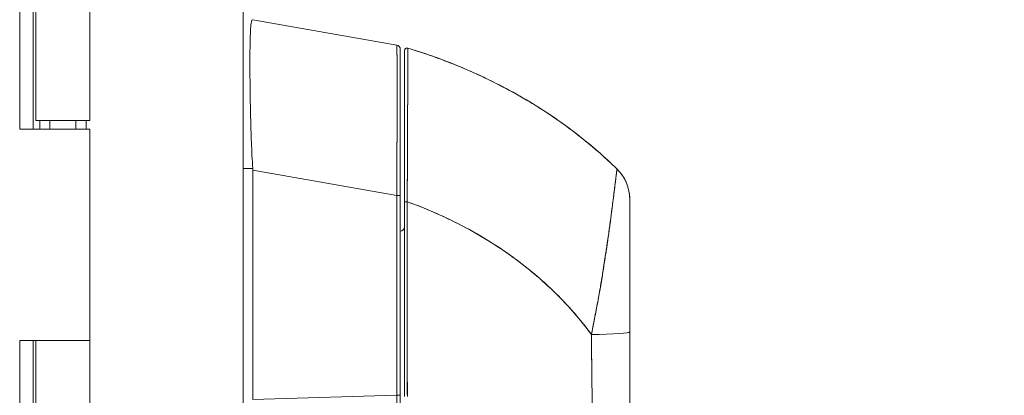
# Model space of a CAD drawing. Header units: inches. Extents: x 15 to 424, y 13 to 263.
# Tile 32 of 125: x 40.04 to 44.6, y 164.23 to 165.97. Entities that reach past the tile are written whole.
import ezdxf

# ---------------------------------------------------------------- set-up
doc = ezdxf.new("R2010")
doc.units = ezdxf.units.IN
doc.header["$LTSCALE"] = 26
doc.header["$MEASUREMENT"] = 0
doc.layers.add('Dimension (ANSI)', color=7, linetype='Continuous', lineweight=5)
doc.layers.add('Visible (ANSI)', color=7, linetype='Continuous', lineweight=5)
doc.styles.add('ROMANS', font='romans.shx')
doc.dimstyles.new('Default (ANSI)', dxfattribs={"dimscale": 26, "dimtxt": 0.08, "dimasz": 0.098425, "dimexe": 0.125, "dimexo": 0.0625, "dimgap": 0.031496, "dimtad": 0, "dimtih": 1, "dimtoh": 1, "dimrnd": 1e-08, "dimzin": 0, "dimdsep": 46, "dimtxsty": 'ROMANS', "dimcen": 0.09, "dimdle": 0.393701, "dimclrd": 256, "dimclre": 256, "dimclrt": 256, "dimadec": 0, "dimazin": 0, "dimtfac": 1.25, "dimtofl": 0, "dimtmove": 0, "dimatfit": 3, "dimfxl": 1, "dimtolj": 1, "dimtzin": 0, "dimlwd": -1, "dimlwe": -1, "dimarcsym": 0})

# ---------------------------------------------------------------- blocks, each defined once
blk = doc.blocks.new('*D14')
at = {"layer": 'Defpoints', "color": 0, "transparency": 16777216}
for p in [(40.3619, 192.4826), (40.3619, 136.4826), (54.1534, 136.4826)]:
    blk.add_point(p, dxfattribs=at)
at = {"layer": 'Dimension (ANSI)', "transparency": 16777216}
for p, q in [((41.9869, 192.4826), (57.4034, 192.4826)), ((54.1534, 189.9236), (54.1534, 169.1606)), ((54.1534, 139.0417), (54.1534, 158.5095)), ((41.9869, 136.4826), (57.4034, 136.4826))]:
    blk.add_line(p, q, dxfattribs=at)
for points in [[(53.7269, 189.9236), (54.5799, 189.9236), (54.1534, 192.4826)], [(53.7269, 139.0417), (54.5799, 139.0417), (54.1534, 136.4826)]]:
    blk.add_solid(points, dxfattribs=at)
at = {"layer": 'Dimension (ANSI)', "transparency": 16777216, "insert": (54.1534, 163.835), "char_height": 2.08, "attachment_point": 5, "style": 'ROMANS'}
blk.add_mtext('\\A1;56.00{\\PCONT.\\PHINGE}', dxfattribs=at)

msp = doc.modelspace()

# ---------------------------------------------------------------- linework, layer by layer
at = {"layer": 'Visible (ANSI)'}
for p, q in [((41.0723, 193.4514), (41.0723, 135.5138)), ((40.0371, 165.4626), (40.0371, 166.4826)), ((40.0998, 165.4626), (40.0998, 166.4826)), ((40.1119, 166.4826), (40.1119, 165.5026)), ((40.3619, 166.4826), (40.3619, 165.5026)), ((41.1169, 165.9708), (41.7843, 165.8531)), ((41.8006, 165.1552), (41.8006, 165.8337)), ((41.8355, 165.8393), (41.8355, 165.8389)), ((41.8203, 165.828), (41.8203, 165.8278)), ((41.8203, 165.8276), (41.8203, 165.8276)), ((41.1041, 165.7031), (41.1041, 165.7031)), ((41.1043, 165.6834), (41.1043, 165.6834)), ((40.3619, 165.5026), (40.1119, 165.5026)), ((40.1298, 165.5026), (40.1298, 165.4626)), ((40.1769, 165.4626), (40.1769, 165.5026)), ((40.2969, 165.4626), (40.2969, 165.5026)), ((40.3458, 165.5026), (40.3458, 165.4626)), ((40.0371, 165.4626), (40.0373, 165.4626)), ((40.1153, 165.4626), (40.0373, 165.4626)), ((40.1153, 165.4626), (40.3619, 165.4626)), ((40.3619, 165.4626), (40.3619, 164.4826)), ((41.0723, 165.2808), (41.1167, 165.2808)), ((41.1167, 165.2808), (41.0723, 165.2808)), ((41.1169, 165.2729), (41.1169, 164.2089)), ((41.1169, 164.2089), (41.1169, 165.2729)), ((41.1169, 165.2729), (41.7843, 165.1552)), ((41.7843, 165.1552), (41.1169, 165.2729)), ((42.8048, 165.2777), (42.8048, 165.2781)), ((41.7843, 165.1552), (41.8006, 165.1552)), ((41.7843, 164.2289), (41.7843, 165.1552)), ((41.8006, 165.1552), (41.7843, 165.1552)), ((41.7843, 165.1552), (41.7843, 164.2289)), ((41.8006, 164.2289), (41.8006, 165.1552)), ((41.8006, 165.1552), (41.8006, 164.2289)), ((41.8326, 165.1231), (41.8326, 165.1231)), ((41.8326, 165.1229), (41.8326, 165.1229)), ((42.8636, 165.1373), (42.8636, 165.1378)), ((41.8329, 165.0463), (41.8326, 165.0463)), ((40.0371, 163.4626), (40.0371, 164.4826)), ((40.0373, 164.4826), (40.0371, 164.4826)), ((40.0373, 164.4826), (40.1153, 164.4826)), ((40.0998, 163.4626), (40.0998, 164.4826)), ((40.1119, 164.4826), (40.1119, 163.5026)), ((40.3619, 164.4826), (40.1153, 164.4826)), ((40.1153, 164.4826), (40.3619, 164.4826)), ((40.3619, 164.4826), (40.3619, 163.5026)), ((41.833, 164.4834), (41.8329, 164.4834)), ((41.8329, 164.4819), (41.833, 164.4819)), ((41.1169, 164.2089), (41.7843, 164.2289)), ((41.7843, 164.2289), (41.1169, 164.2089)), ((41.8006, 164.2289), (41.7843, 164.2289)), ((41.7843, 164.2289), (41.8006, 164.2289)), ((41.8006, 164.2289), (41.8006, 164.1239))]:
    msp.add_line(p, q, dxfattribs=at)
for centre, radius, start, end in [((41.7809, 165.8337), 0.0197, 0, 80), ((41.7809, 165.8337), 0.0197, 0.0001, 80), ((41.8321, 165.828), 0.0118, 73.0676, 180), ((41.8321, 165.828), 0.0118, 73.0732, 179.9808), ((41.8321, 165.8276), 0.0118, 73.0732, 180), ((41.8321, 165.8276), 0.0118, 73.068, 180.0177), ((40.9879, 165.2729), 0.129, 0.0104, 3.5101), ((40.9879, 165.2729), 0.129, 0.0104, 3.5102), ((41.7809, 165.2897), 0.0197, 281.438, 281.4444), ((42.6667, 165.1378), 0.1968, 2.0475, 45.4624), ((42.6667, 165.1373), 0.1969, 360, 45.4728), ((41.8006, 165.0102), 0.0197, 270, 0)]:
    msp.add_arc(centre, radius, start, end, dxfattribs=at)
for centre, major_axis, ratio, start_param, end_param in [((40.9879, 165.9708), (0.129, 0), 0.00001, 6.221266, 6.282346), ((42.6667, 165.1374), (0.1968, -0.0001), 0.999999, 0, 0.793727), ((41.8321, 165.1267), (-0.0118, 0), 0.002201, 0, 1.610517), ((41.8321, 165.1267), (-0.0118, 0), 0.002201, 0, 1.610517), ((42.706, 164.4826), (0, -0.6398), 0.000117, 1.775095, 1.77755), ((42.6667, 164.5231), (0.1969, 0), 0.061086, 4.809756, 6.283185), ((42.6667, 164.5231), (0.1969, 0), 0.061086, 4.809756, 6.283185), ((42.6471, 164.4817), (-0.0591, 0), 0.001274, 2.293523, 2.294773), ((42.6471, 164.4817), (0.0591, 0), 0.001274, 5.435116, 5.436365), ((42.6471, 164.4345), (0.0591, 0), 0.001274, 5.447373, 5.447861), ((42.6471, 164.4345), (-0.0591, 0), 0.001274, 2.305794, 2.306282), ((41.781, 164.229), (0.0006, -0.6986), 0.004765, 1.455832, 1.570666)]:
    msp.add_ellipse(centre, major_axis=major_axis, ratio=ratio, start_param=start_param, end_param=end_param, dxfattribs=at)
for points, knots in [([(41.1167, 165.2808), (41.1143, 165.3218), (41.1123, 165.3625), (41.1107, 165.4025), (41.1092, 165.4424), (41.108, 165.4815), (41.1071, 165.5193), (41.1061, 165.5571), (41.1055, 165.5935), (41.1049, 165.6281), (41.1044, 165.6627), (41.1041, 165.6954), (41.104, 165.726), (41.1038, 165.7565), (41.1038, 165.7847), (41.104, 165.8103), (41.1041, 165.8359), (41.1044, 165.8588), (41.1049, 165.8787), (41.1055, 165.8986), (41.1061, 165.9155), (41.1071, 165.9292), (41.108, 165.9429), (41.1092, 165.9533), (41.1107, 165.9603), (41.1123, 165.9673), (41.1143, 165.9708), (41.1167, 165.9708)], [0, 0, 0, 0, 0.111111, 0.111111, 0.111111, 0.222222, 0.222222, 0.222222, 0.333333, 0.333333, 0.333333, 0.444444, 0.444444, 0.444444, 0.555556, 0.555556, 0.555556, 0.666667, 0.666667, 0.666667, 0.777778, 0.777778, 0.777778, 0.888889, 0.888889, 0.888889, 1, 1, 1, 1]), ([(41.1167, 165.9708), (41.1143, 165.9708), (41.1123, 165.9673), (41.1107, 165.9603), (41.1092, 165.9534), (41.108, 165.9429), (41.1071, 165.9292), (41.1071, 165.9291), (41.1071, 165.9291), (41.1071, 165.9291), (41.1061, 165.9154), (41.1055, 165.8985), (41.1049, 165.8787), (41.1049, 165.8786), (41.1049, 165.8786), (41.1049, 165.8786), (41.1044, 165.8587), (41.1041, 165.8359), (41.104, 165.8105), (41.104, 165.8104), (41.104, 165.8103), (41.104, 165.8102), (41.1038, 165.7847), (41.1038, 165.7565), (41.104, 165.726), (41.104, 165.7259), (41.104, 165.7258), (41.104, 165.7257), (41.1041, 165.6953), (41.1044, 165.6627), (41.1049, 165.6282), (41.1049, 165.6282), (41.1049, 165.6281), (41.1049, 165.628), (41.1055, 165.5935), (41.1061, 165.5572), (41.1071, 165.5195), (41.1071, 165.5194), (41.1071, 165.5194), (41.1071, 165.5193), (41.108, 165.4815), (41.1092, 165.4423), (41.1107, 165.4023), (41.1107, 165.4022), (41.1107, 165.4021), (41.1107, 165.402), (41.1123, 165.3622), (41.1143, 165.3215), (41.1167, 165.2808)], [0, 0, 0, 0, 0.110836, 0.110836, 0.110836, 0.222222, 0.222222, 0.222222, 0.222377, 0.222377, 0.222377, 0.333093, 0.333093, 0.333093, 0.333333, 0.333333, 0.333333, 0.444037, 0.444037, 0.444037, 0.444444, 0.444444, 0.444444, 0.555556, 0.555556, 0.555556, 0.555957, 0.555957, 0.555957, 0.666667, 0.666667, 0.666667, 0.6669, 0.6669, 0.6669, 0.777608, 0.777608, 0.777608, 0.777778, 0.777778, 0.777778, 0.888889, 0.888889, 0.888889, 0.889157, 0.889157, 0.889157, 1, 1, 1, 1]), ([(41.7843, 165.1552), (41.7844, 165.1648), (41.7844, 165.1743), (41.7845, 165.1838), (41.7845, 165.196), (41.7846, 165.2082), (41.7846, 165.2203), (41.7847, 165.2324), (41.7847, 165.2445), (41.7848, 165.2565), (41.7848, 165.2685), (41.7849, 165.2805), (41.7849, 165.2924), (41.7849, 165.3042), (41.785, 165.316), (41.785, 165.3278), (41.7851, 165.3395), (41.7851, 165.3511), (41.7851, 165.3626), (41.7852, 165.3741), (41.7852, 165.3855), (41.7852, 165.3968), (41.7853, 165.4055), (41.7853, 165.4142), (41.7853, 165.4227), (41.7853, 165.4252), (41.7853, 165.4278), (41.7853, 165.4303), (41.7854, 165.4413), (41.7854, 165.4522), (41.7854, 165.4629), (41.7855, 165.4737), (41.7855, 165.4843), (41.7855, 165.4947), (41.7855, 165.5052), (41.7855, 165.5155), (41.7856, 165.5256), (41.7856, 165.5357), (41.7856, 165.5457), (41.7856, 165.5554), (41.7856, 165.5652), (41.7856, 165.5748), (41.7856, 165.5842), (41.7856, 165.5936), (41.7857, 165.6028), (41.7857, 165.6118), (41.7857, 165.6208), (41.7857, 165.6296), (41.7857, 165.6382), (41.7857, 165.6421), (41.7857, 165.6459), (41.7857, 165.6497), (41.7857, 165.6543), (41.7857, 165.6589), (41.7857, 165.6633), (41.7857, 165.6715), (41.7857, 165.6794), (41.7857, 165.6871), (41.7857, 165.6948), (41.7856, 165.7023), (41.7856, 165.7095), (41.7856, 165.7167), (41.7856, 165.7237), (41.7856, 165.7304), (41.7856, 165.7372), (41.7856, 165.7437), (41.7856, 165.7499), (41.7855, 165.7561), (41.7855, 165.7621), (41.7855, 165.7678), (41.7855, 165.7735), (41.7854, 165.779), (41.7854, 165.7841), (41.7854, 165.7893), (41.7854, 165.7942), (41.7853, 165.7988), (41.7853, 165.7994), (41.7853, 165.8), (41.7853, 165.8006), (41.7853, 165.8046), (41.7853, 165.8083), (41.7852, 165.8118), (41.7852, 165.8159), (41.7852, 165.8196), (41.7851, 165.8231), (41.7851, 165.8266), (41.7851, 165.8297), (41.785, 165.8326), (41.785, 165.8355), (41.7849, 165.8381), (41.7849, 165.8404), (41.7848, 165.8427), (41.7848, 165.8446), (41.7848, 165.8463), (41.7847, 165.848), (41.7847, 165.8494), (41.7846, 165.8504), (41.7846, 165.8515), (41.7845, 165.8522), (41.7844, 165.8527), (41.7844, 165.853), (41.7844, 165.8531), (41.7843, 165.8531)], [0, 0, 0, 0, 0.026039, 0.026039, 0.026039, 0.059399, 0.059399, 0.059399, 0.09265, 0.09265, 0.09265, 0.125794, 0.125794, 0.125794, 0.158839, 0.158839, 0.158839, 0.19179, 0.19179, 0.19179, 0.224653, 0.224653, 0.224653, 0.25, 0.25, 0.25, 0.257436, 0.257436, 0.257436, 0.29014, 0.29014, 0.29014, 0.322774, 0.322774, 0.322774, 0.355349, 0.355349, 0.355349, 0.387877, 0.387877, 0.387877, 0.420367, 0.420367, 0.420367, 0.452835, 0.452835, 0.452835, 0.485288, 0.485288, 0.485288, 0.5, 0.5, 0.5, 0.51774, 0.51774, 0.51774, 0.550195, 0.550195, 0.550195, 0.582663, 0.582663, 0.582663, 0.615155, 0.615155, 0.615155, 0.647686, 0.647686, 0.647686, 0.680267, 0.680267, 0.680267, 0.712906, 0.712906, 0.712906, 0.745618, 0.745618, 0.745618, 0.75, 0.75, 0.75, 0.778409, 0.778409, 0.778409, 0.811278, 0.811278, 0.811278, 0.844237, 0.844237, 0.844237, 0.877291, 0.877291, 0.877291, 0.910446, 0.910446, 0.910446, 0.943705, 0.943705, 0.943705, 0.977077, 0.977077, 0.977077, 1, 1, 1, 1]), ([(41.7843, 165.8531), (41.7845, 165.8531), (41.7847, 165.8495), (41.7848, 165.8424), (41.785, 165.8352), (41.7851, 165.8246), (41.7852, 165.8108), (41.7854, 165.7969), (41.7855, 165.7797), (41.7855, 165.7596), (41.7856, 165.7394), (41.7856, 165.7163), (41.7857, 165.6904), (41.7857, 165.6646), (41.7857, 165.6361), (41.7857, 165.6053), (41.7856, 165.5745), (41.7856, 165.5414), (41.7855, 165.5065), (41.7855, 165.4715), (41.7854, 165.4347), (41.7852, 165.3965), (41.7851, 165.3583), (41.785, 165.3188), (41.7848, 165.2783), (41.7847, 165.2379), (41.7845, 165.1967), (41.7843, 165.1552)], [0, 0, 0, 0, 0.111111, 0.111111, 0.111111, 0.222222, 0.222222, 0.222222, 0.333333, 0.333333, 0.333333, 0.444444, 0.444444, 0.444444, 0.555556, 0.555556, 0.555556, 0.666667, 0.666667, 0.666667, 0.777778, 0.777778, 0.777778, 0.888889, 0.888889, 0.888889, 1, 1, 1, 1]), ([(41.8006, 165.1552), (41.8006, 165.196), (41.8006, 165.2358), (41.8006, 165.275), (41.8006, 165.3143), (41.8006, 165.3528), (41.8006, 165.39), (41.8006, 165.4272), (41.8006, 165.463), (41.8006, 165.497), (41.8006, 165.5309), (41.8006, 165.5631), (41.8006, 165.5931), (41.8006, 165.623), (41.8006, 165.6507), (41.8006, 165.6758), (41.8006, 165.7009), (41.8006, 165.7234), (41.8006, 165.743), (41.8006, 165.7626), (41.8006, 165.7792), (41.8006, 165.7927), (41.8006, 165.8062), (41.8006, 165.8165), (41.8006, 165.8233), (41.8006, 165.8302), (41.8006, 165.8337), (41.8006, 165.8337)], [0, 0, 0, 0, 0.111111, 0.111111, 0.111111, 0.222222, 0.222222, 0.222222, 0.333333, 0.333333, 0.333333, 0.444444, 0.444444, 0.444444, 0.555556, 0.555556, 0.555556, 0.666667, 0.666667, 0.666667, 0.777778, 0.777778, 0.777778, 0.888889, 0.888889, 0.888889, 1, 1, 1, 1]), ([(41.8355, 165.8389), (41.8355, 165.8389), (41.8355, 165.8389), (41.8355, 165.8389), (41.8355, 165.8389), (41.8355, 165.8389), (41.8355, 165.8388), (41.8355, 165.8388), (41.8355, 165.8387), (41.8355, 165.8386), (41.8355, 165.8386), (41.8355, 165.8385), (41.8355, 165.8384), (41.8355, 165.8383), (41.8355, 165.8381), (41.8355, 165.838), (41.8355, 165.8378), (41.8355, 165.8376), (41.8355, 165.8374), (41.8355, 165.8372), (41.8355, 165.837), (41.8355, 165.8368), (41.8355, 165.8365), (41.8355, 165.8362), (41.8355, 165.8358), (41.8355, 165.8355), (41.8355, 165.8351), (41.8355, 165.8346), (41.8355, 165.8341), (41.8355, 165.8336), (41.8355, 165.833), (41.8355, 165.8324), (41.8355, 165.8317), (41.8355, 165.8309), (41.8355, 165.83), (41.8355, 165.8291), (41.8355, 165.8281), (41.8355, 165.8272), (41.8355, 165.8262), (41.8355, 165.8252), (41.8355, 165.825), (41.8355, 165.8247), (41.8355, 165.8244), (41.8355, 165.823), (41.8355, 165.8214), (41.8355, 165.8198), (41.8355, 165.818), (41.8354, 165.8161), (41.8354, 165.8141), (41.8354, 165.8119), (41.8354, 165.8096), (41.8354, 165.8071), (41.8354, 165.8045), (41.8354, 165.8016), (41.8354, 165.7986), (41.8354, 165.7954), (41.8354, 165.7919), (41.8354, 165.7883), (41.8354, 165.7872), (41.8354, 165.7861), (41.8353, 165.7849), (41.8353, 165.7819), (41.8353, 165.7789), (41.8353, 165.7756), (41.8353, 165.7708), (41.8353, 165.7656), (41.8353, 165.7603), (41.8353, 165.7543), (41.8352, 165.7481), (41.8352, 165.7415), (41.8352, 165.7345), (41.8352, 165.7271), (41.8351, 165.7194), (41.8351, 165.7192), (41.8351, 165.719), (41.8351, 165.7188), (41.8351, 165.7101), (41.8351, 165.7009), (41.835, 165.6914), (41.835, 165.681), (41.835, 165.67), (41.8349, 165.6586), (41.8349, 165.6497), (41.8349, 165.6406), (41.8348, 165.6312), (41.8348, 165.6272), (41.8348, 165.6231), (41.8348, 165.619), (41.8347, 165.6038), (41.8347, 165.5879), (41.8346, 165.5714), (41.8346, 165.5559), (41.8345, 165.5399), (41.8344, 165.5235), (41.8344, 165.5211), (41.8344, 165.5186), (41.8344, 165.5162), (41.8343, 165.4983), (41.8343, 165.48), (41.8342, 165.4611), (41.8341, 165.4444), (41.834, 165.4272), (41.834, 165.4097), (41.834, 165.4066), (41.8339, 165.4035), (41.8339, 165.4003), (41.8339, 165.3878), (41.8338, 165.3752), (41.8338, 165.3624), (41.8337, 165.3481), (41.8336, 165.3336), (41.8336, 165.319), (41.8335, 165.3059), (41.8334, 165.2926), (41.8334, 165.2793), (41.8334, 165.2749), (41.8333, 165.2706), (41.8333, 165.2662), (41.8333, 165.2585), (41.8332, 165.2507), (41.8332, 165.2429), (41.8331, 165.2319), (41.8331, 165.2208), (41.833, 165.2096), (41.833, 165.1995), (41.8329, 165.1894), (41.8329, 165.1793), (41.8328, 165.1701), (41.8328, 165.1608), (41.8327, 165.1516), (41.8327, 165.1433), (41.8326, 165.135), (41.8326, 165.1266)], [0, 0, 0, 0, 0.005154, 0.005154, 0.005154, 0.011125, 0.011125, 0.011125, 0.01776, 0.01776, 0.01776, 0.024968, 0.024968, 0.024968, 0.032665, 0.032665, 0.032665, 0.040791, 0.040791, 0.040791, 0.049493, 0.049493, 0.049493, 0.059043, 0.059043, 0.059043, 0.069717, 0.069717, 0.069717, 0.08179, 0.08179, 0.08179, 0.095542, 0.095542, 0.095542, 0.111257, 0.111257, 0.111257, 0.125, 0.125, 0.125, 0.128815, 0.128815, 0.128815, 0.14795, 0.14795, 0.14795, 0.168736, 0.168736, 0.168736, 0.191175, 0.191175, 0.191175, 0.215514, 0.215514, 0.215514, 0.242018, 0.242018, 0.242018, 0.25, 0.25, 0.25, 0.270974, 0.270974, 0.270974, 0.302738, 0.302738, 0.302738, 0.337689, 0.337689, 0.337689, 0.375, 0.375, 0.375, 0.376125, 0.376125, 0.376125, 0.418166, 0.418166, 0.418166, 0.464234, 0.464234, 0.464234, 0.5, 0.5, 0.5, 0.515243, 0.515243, 0.515243, 0.571952, 0.571952, 0.571952, 0.625, 0.625, 0.625, 0.632854, 0.632854, 0.632854, 0.689973, 0.689973, 0.689973, 0.740919, 0.740919, 0.740919, 0.75, 0.75, 0.75, 0.78617, 0.78617, 0.78617, 0.826664, 0.826664, 0.826664, 0.863094, 0.863094, 0.863094, 0.875, 0.875, 0.875, 0.89603, 0.89603, 0.89603, 0.925948, 0.925948, 0.925948, 0.953112, 0.953112, 0.953112, 0.977764, 0.977764, 0.977764, 1, 1, 1, 1]), ([(41.8326, 165.1266), (41.8326, 165.1467), (41.8327, 165.1681), (41.8329, 165.1904), (41.833, 165.2072), (41.8331, 165.2245), (41.8332, 165.2422), (41.8332, 165.2485), (41.8333, 165.2548), (41.8333, 165.2611), (41.8334, 165.2861), (41.8336, 165.3115), (41.8337, 165.3366), (41.8337, 165.347), (41.8337, 165.3573), (41.8338, 165.3676), (41.8339, 165.3833), (41.8339, 165.3988), (41.834, 165.4141), (41.8341, 165.4386), (41.8342, 165.4625), (41.8343, 165.4857), (41.8343, 165.4873), (41.8343, 165.489), (41.8343, 165.4906), (41.8344, 165.5159), (41.8345, 165.5403), (41.8346, 165.5634), (41.8346, 165.573), (41.8347, 165.5825), (41.8347, 165.5916), (41.8347, 165.605), (41.8348, 165.6178), (41.8348, 165.6299), (41.8349, 165.6468), (41.8349, 165.6624), (41.835, 165.6765), (41.835, 165.6805), (41.835, 165.6843), (41.835, 165.6881), (41.8351, 165.7066), (41.8351, 165.7226), (41.8352, 165.7366), (41.8352, 165.7371), (41.8352, 165.7376), (41.8352, 165.7382), (41.8352, 165.7523), (41.8353, 165.7644), (41.8353, 165.7747), (41.8353, 165.777), (41.8353, 165.7792), (41.8353, 165.7812), (41.8354, 165.7895), (41.8354, 165.7967), (41.8354, 165.8028), (41.8354, 165.8053), (41.8354, 165.8077), (41.8354, 165.8099), (41.8354, 165.8144), (41.8355, 165.8182), (41.8355, 165.8215), (41.8355, 165.8237), (41.8355, 165.8257), (41.8355, 165.8274), (41.8355, 165.8294), (41.8355, 165.8311), (41.8355, 165.8325), (41.8355, 165.8341), (41.8355, 165.8354), (41.8355, 165.8363), (41.8355, 165.8369), (41.8355, 165.8373), (41.8355, 165.8377), (41.8355, 165.8386), (41.8355, 165.8389), (41.8355, 165.8389)], [0, 0, 0, 0, 0.051762, 0.051762, 0.051762, 0.090909, 0.090909, 0.090909, 0.104756, 0.104756, 0.104756, 0.15926, 0.15926, 0.15926, 0.181818, 0.181818, 0.181818, 0.216639, 0.216639, 0.216639, 0.272727, 0.272727, 0.272727, 0.27663, 0.27663, 0.27663, 0.337872, 0.337872, 0.337872, 0.363636, 0.363636, 0.363636, 0.401523, 0.401523, 0.401523, 0.454545, 0.454545, 0.454545, 0.469339, 0.469339, 0.469339, 0.542657, 0.542657, 0.542657, 0.545455, 0.545455, 0.545455, 0.62016, 0.62016, 0.62016, 0.636364, 0.636364, 0.636364, 0.700569, 0.700569, 0.700569, 0.727273, 0.727273, 0.727273, 0.781747, 0.781747, 0.781747, 0.818182, 0.818182, 0.818182, 0.861421, 0.861421, 0.861421, 0.909091, 0.909091, 0.909091, 0.93478, 0.93478, 0.93478, 1, 1, 1, 1]), ([(41.8355, 165.8389), (41.8355, 165.839), (41.8355, 165.839), (41.8355, 165.839), (41.8355, 165.8391), (41.8355, 165.8391), (41.8355, 165.8391), (41.8355, 165.8391), (41.8355, 165.8391), (41.8355, 165.8391), (41.8355, 165.8392), (41.8355, 165.8392), (41.8355, 165.8392), (41.8355, 165.8392), (41.8355, 165.8392), (41.8355, 165.8392), (41.8355, 165.8392), (41.8355, 165.8392), (41.8355, 165.8392), (41.8355, 165.8393), (41.8355, 165.8393), (41.8355, 165.8393)], [0, 0, 0, 0, 0.142857, 0.142857, 0.142857, 0.285714, 0.285714, 0.285714, 0.428571, 0.428571, 0.428571, 0.571429, 0.571429, 0.571429, 0.714286, 0.714286, 0.714286, 0.857143, 0.857143, 0.857143, 1, 1, 1, 1]), ([(41.8355, 165.8393), (41.8895, 165.8229), (41.9418, 165.8051), (41.9923, 165.7862), (42.0428, 165.7673), (42.0916, 165.7472), (42.1387, 165.7261), (42.1858, 165.7051), (42.2311, 165.683), (42.2748, 165.6602), (42.3184, 165.6374), (42.3603, 165.6138), (42.4006, 165.5895), (42.4408, 165.5653), (42.4793, 165.5404), (42.5162, 165.5151), (42.5531, 165.4898), (42.5884, 165.4639), (42.622, 165.4378), (42.6557, 165.4116), (42.6877, 165.3851), (42.7182, 165.3584), (42.7486, 165.3318), (42.7774, 165.305), (42.8048, 165.2781)], [0.0000004, 0.0000004, 0.0000004, 0.0000004, 0.1250508, 0.1250508, 0.1250508, 0.2501057, 0.2501057, 0.2501057, 0.3751607, 0.3751607, 0.3751607, 0.5002156, 0.5002156, 0.5002156, 0.6252706, 0.6252706, 0.6252706, 0.7503255, 0.7503255, 0.7503255, 0.8753805, 0.8753805, 0.8753805, 1, 1, 1, 1]), ([(41.8355, 165.8389), (41.914, 165.8151), (41.9888, 165.7883), (42.06, 165.7593), (42.1312, 165.7303), (42.1987, 165.6991), (42.2626, 165.6661), (42.3265, 165.6332), (42.3867, 165.5985), (42.4435, 165.5626), (42.5002, 165.5268), (42.5534, 165.4897), (42.6031, 165.4519), (42.6529, 165.414), (42.6993, 165.3754), (42.7424, 165.3365), (42.764, 165.3169), (42.7848, 165.2973), (42.8048, 165.2777)], [0, 0, 0, 0, 0.181782, 0.181782, 0.181782, 0.363564, 0.363564, 0.363564, 0.545346, 0.545346, 0.545346, 0.727128, 0.727128, 0.727128, 0.90891, 0.90891, 0.90891, 1, 1, 1, 1]), ([(42.8048, 165.2777), (42.7774, 165.3046), (42.7486, 165.3314), (42.7182, 165.358), (42.6877, 165.3847), (42.6557, 165.4112), (42.622, 165.4374), (42.5884, 165.4635), (42.5531, 165.4893), (42.5162, 165.5147), (42.4793, 165.54), (42.4408, 165.5649), (42.4006, 165.5891), (42.3603, 165.6134), (42.3184, 165.637), (42.2748, 165.6598), (42.2311, 165.6826), (42.1858, 165.7047), (42.1387, 165.7257), (42.0916, 165.7468), (42.0428, 165.7669), (41.9923, 165.7858), (41.9418, 165.8047), (41.8895, 165.8225), (41.8355, 165.8389)], [0, 0, 0, 0, 0.12462, 0.12462, 0.12462, 0.249674, 0.249674, 0.249674, 0.374729, 0.374729, 0.374729, 0.499784, 0.499784, 0.499784, 0.624839, 0.624839, 0.624839, 0.749894, 0.749894, 0.749894, 0.874949, 0.874949, 0.874949, 1, 1, 1, 1]), ([(41.8203, 165.8276), (41.8203, 165.8275), (41.8203, 165.823), (41.8203, 165.8141), (41.8203, 165.8053), (41.8203, 165.792), (41.8203, 165.7745), (41.8203, 165.7571), (41.8203, 165.7355), (41.8203, 165.7101), (41.8203, 165.6848), (41.8203, 165.6556), (41.8203, 165.6233), (41.8203, 165.591), (41.8203, 165.5555), (41.8203, 165.5174), (41.8203, 165.4793), (41.8203, 165.4387), (41.8203, 165.3962), (41.8203, 165.3537), (41.8203, 165.3092), (41.8203, 165.2641), (41.8203, 165.2191), (41.8203, 165.1734), (41.8203, 165.1267)], [0, 0, 0, 0, 0.125, 0.125, 0.125, 0.25, 0.25, 0.25, 0.375, 0.375, 0.375, 0.5, 0.5, 0.5, 0.625, 0.625, 0.625, 0.75, 0.75, 0.75, 0.875, 0.875, 0.875, 1, 1, 1, 1]), ([(41.8203, 165.1267), (41.8203, 165.1349), (41.8203, 165.143), (41.8203, 165.1512), (41.8203, 165.1603), (41.8203, 165.1694), (41.8203, 165.1784), (41.8203, 165.1884), (41.8203, 165.1984), (41.8203, 165.2083), (41.8203, 165.2193), (41.8203, 165.2302), (41.8203, 165.2411), (41.8203, 165.253), (41.8203, 165.2649), (41.8203, 165.2768), (41.8203, 165.2899), (41.8203, 165.303), (41.8203, 165.3159), (41.8203, 165.3303), (41.8203, 165.3445), (41.8203, 165.3586), (41.8203, 165.3704), (41.8203, 165.3821), (41.8203, 165.3937), (41.8203, 165.3975), (41.8203, 165.4013), (41.8203, 165.4051), (41.8203, 165.4223), (41.8203, 165.4392), (41.8203, 165.4557), (41.8203, 165.4742), (41.8203, 165.4923), (41.8203, 165.5099), (41.8203, 165.5286), (41.8203, 165.5467), (41.8203, 165.5642), (41.8203, 165.5804), (41.8203, 165.5961), (41.8203, 165.6111), (41.8203, 165.6144), (41.8203, 165.6177), (41.8203, 165.621), (41.8203, 165.631), (41.8203, 165.6407), (41.8203, 165.6501), (41.8203, 165.6613), (41.8203, 165.6721), (41.8203, 165.6824), (41.8203, 165.6917), (41.8203, 165.7007), (41.8203, 165.7093), (41.8203, 165.7171), (41.8203, 165.7246), (41.8203, 165.7317), (41.8203, 165.7382), (41.8203, 165.7443), (41.8203, 165.7502), (41.8203, 165.7555), (41.8203, 165.7605), (41.8203, 165.7653), (41.8203, 165.7682), (41.8203, 165.771), (41.8203, 165.7736), (41.8203, 165.775), (41.8203, 165.7764), (41.8203, 165.7777), (41.8203, 165.7813), (41.8203, 165.7847), (41.8203, 165.788), (41.8203, 165.7909), (41.8203, 165.7937), (41.8203, 165.7963), (41.8203, 165.7987), (41.8203, 165.801), (41.8203, 165.8032), (41.8203, 165.8052), (41.8203, 165.807), (41.8203, 165.8088), (41.8203, 165.8104), (41.8203, 165.8119), (41.8203, 165.8133), (41.8203, 165.8146), (41.8203, 165.8158), (41.8203, 165.8169), (41.8203, 165.8179), (41.8203, 165.8188), (41.8203, 165.8197), (41.8203, 165.8205), (41.8203, 165.8212), (41.8203, 165.8218), (41.8203, 165.8224), (41.8203, 165.8229), (41.8203, 165.8234), (41.8203, 165.8238), (41.8203, 165.8242), (41.8203, 165.8246), (41.8203, 165.8249), (41.8203, 165.8252), (41.8203, 165.8255), (41.8203, 165.8257), (41.8203, 165.826), (41.8203, 165.8262), (41.8203, 165.8264), (41.8203, 165.8265), (41.8203, 165.8267), (41.8203, 165.8268), (41.8203, 165.827), (41.8203, 165.8271), (41.8203, 165.8272), (41.8203, 165.8273), (41.8203, 165.8273), (41.8203, 165.8274), (41.8203, 165.8275), (41.8203, 165.8275), (41.8203, 165.8276), (41.8203, 165.8276), (41.8203, 165.8276), (41.8203, 165.8276), (41.8203, 165.8276), (41.8203, 165.8276)], [0, 0, 0, 0, 0.02245, 0.02245, 0.02245, 0.047334, 0.047334, 0.047334, 0.074749, 0.074749, 0.074749, 0.10494, 0.10494, 0.10494, 0.138177, 0.138177, 0.138177, 0.174941, 0.174941, 0.174941, 0.215785, 0.215785, 0.215785, 0.25, 0.25, 0.25, 0.261359, 0.261359, 0.261359, 0.312557, 0.312557, 0.312557, 0.36984, 0.36984, 0.36984, 0.430819, 0.430819, 0.430819, 0.48753, 0.48753, 0.48753, 0.5, 0.5, 0.5, 0.538486, 0.538486, 0.538486, 0.584458, 0.584458, 0.584458, 0.626373, 0.626373, 0.626373, 0.664667, 0.664667, 0.664667, 0.699465, 0.699465, 0.699465, 0.731072, 0.731072, 0.731072, 0.75, 0.75, 0.75, 0.759869, 0.759869, 0.759869, 0.78621, 0.78621, 0.78621, 0.810385, 0.810385, 0.810385, 0.832663, 0.832663, 0.832663, 0.853294, 0.853294, 0.853294, 0.872282, 0.872282, 0.872282, 0.889703, 0.889703, 0.889703, 0.905292, 0.905292, 0.905292, 0.91893, 0.91893, 0.91893, 0.930901, 0.930901, 0.930901, 0.941484, 0.941484, 0.941484, 0.950952, 0.950952, 0.950952, 0.959577, 0.959577, 0.959577, 0.967632, 0.967632, 0.967632, 0.975259, 0.975259, 0.975259, 0.982403, 0.982403, 0.982403, 0.988977, 0.988977, 0.988977, 0.994894, 0.994894, 0.994894, 1, 1, 1, 1]), ([(41.1075, 165.5019), (41.1074, 165.5077), (41.1072, 165.5135), (41.1071, 165.5193), (41.1068, 165.5302), (41.1066, 165.5411), (41.1063, 165.5518)], [0.20531537, 0.20531537, 0.20531537, 0.20531537, 0.22222222, 0.22222222, 0.22222222, 0.25444936, 0.25444936, 0.25444936, 0.25444936]), ([(42.8048, 165.2777), (42.8046, 165.2778), (42.8045, 165.2774), (42.8044, 165.2763), (42.8042, 165.2753), (42.804, 165.2739), (42.8038, 165.272), (42.8037, 165.2714), (42.8036, 165.2708), (42.8035, 165.2701), (42.8031, 165.2669), (42.8025, 165.2626), (42.8018, 165.2571), (42.8016, 165.2553), (42.8013, 165.2534), (42.8011, 165.2513), (42.8005, 165.2467), (42.7998, 165.2415), (42.7991, 165.2354), (42.7982, 165.2283), (42.7972, 165.22), (42.796, 165.2105), (42.7958, 165.2083), (42.7955, 165.206), (42.7952, 165.2036), (42.7937, 165.1912), (42.7919, 165.177), (42.7899, 165.1608), (42.7893, 165.1555), (42.7886, 165.1501), (42.7879, 165.1444), (42.7864, 165.1328), (42.7848, 165.1204), (42.7831, 165.1072), (42.7821, 165.0995), (42.7811, 165.0915), (42.78, 165.0833), (42.7788, 165.0736), (42.7775, 165.0635), (42.7761, 165.0531), (42.7757, 165.0499), (42.7752, 165.0467), (42.7748, 165.0434), (42.7718, 165.0209), (42.7685, 164.9968), (42.7649, 164.9712), (42.7634, 164.9606), (42.7618, 164.9498), (42.7602, 164.9386), (42.758, 164.9238), (42.7558, 164.9086), (42.7534, 164.893), (42.7495, 164.8669), (42.7453, 164.8397), (42.7408, 164.8112), (42.7404, 164.8084), (42.7399, 164.8056), (42.7395, 164.8027), (42.7376, 164.7909), (42.7357, 164.7789), (42.7337, 164.7667), (42.7317, 164.7542), (42.7296, 164.7416), (42.7274, 164.7289), (42.723, 164.703), (42.7184, 164.677), (42.7135, 164.6517), (42.7134, 164.6511), (42.7133, 164.6505), (42.7132, 164.6498), (42.7084, 164.6248), (42.7034, 164.6005), (42.6987, 164.577), (42.6941, 164.5543), (42.6897, 164.5323), (42.6859, 164.5111)], [0, 0, 0, 0, 0.060624, 0.060624, 0.060624, 0.111111, 0.111111, 0.111111, 0.126587, 0.126587, 0.126587, 0.198791, 0.198791, 0.198791, 0.222222, 0.222222, 0.222222, 0.273294, 0.273294, 0.273294, 0.333333, 0.333333, 0.333333, 0.347437, 0.347437, 0.347437, 0.420522, 0.420522, 0.420522, 0.444444, 0.444444, 0.444444, 0.493399, 0.493399, 0.493399, 0.52195, 0.52195, 0.52195, 0.555556, 0.555556, 0.555556, 0.565886, 0.565886, 0.565886, 0.637117, 0.637117, 0.637117, 0.666667, 0.666667, 0.666667, 0.705993, 0.705993, 0.705993, 0.771333, 0.771333, 0.771333, 0.777778, 0.777778, 0.777778, 0.804681, 0.804681, 0.804681, 0.832365, 0.832365, 0.832365, 0.888889, 0.888889, 0.888889, 0.890266, 0.890266, 0.890266, 0.946106, 0.946106, 0.946106, 1, 1, 1, 1]), ([(42.6859, 164.5111), (42.6883, 164.5226), (42.6906, 164.5341), (42.6929, 164.5455), (42.6955, 164.5582), (42.698, 164.5709), (42.7005, 164.5835), (42.7033, 164.5975), (42.7059, 164.6114), (42.7086, 164.6252), (42.7107, 164.6364), (42.7128, 164.6475), (42.7148, 164.6585), (42.7155, 164.6626), (42.7163, 164.6667), (42.717, 164.6708), (42.7201, 164.6875), (42.723, 164.704), (42.7258, 164.7203), (42.7289, 164.7385), (42.7319, 164.7565), (42.7348, 164.7741), (42.7362, 164.7824), (42.7375, 164.7906), (42.7388, 164.7987), (42.7406, 164.8101), (42.7424, 164.8213), (42.7441, 164.8323), (42.7475, 164.8539), (42.7507, 164.8747), (42.7538, 164.8949), (42.7553, 164.9051), (42.7568, 164.915), (42.7582, 164.9248), (42.76, 164.9374), (42.7618, 164.9496), (42.7635, 164.9615), (42.7669, 164.9857), (42.7701, 165.0086), (42.773, 165.0301), (42.7731, 165.0311), (42.7733, 165.0321), (42.7734, 165.0331), (42.7763, 165.0543), (42.7789, 165.0742), (42.7813, 165.0927), (42.7826, 165.1029), (42.7838, 165.1127), (42.785, 165.122), (42.786, 165.1296), (42.7869, 165.1369), (42.7878, 165.144), (42.7896, 165.1586), (42.7913, 165.1721), (42.7928, 165.1843), (42.7931, 165.1865), (42.7934, 165.1887), (42.7936, 165.1909), (42.7947, 165.1996), (42.7957, 165.2076), (42.7966, 165.215), (42.7977, 165.2236), (42.7986, 165.2312), (42.7994, 165.238), (42.7995, 165.2385), (42.7995, 165.239), (42.7996, 165.2395), (42.8003, 165.2452), (42.8009, 165.2502), (42.8015, 165.2546), (42.802, 165.2591), (42.8025, 165.2628), (42.8029, 165.266), (42.8031, 165.2668), (42.8032, 165.2676), (42.8033, 165.2684), (42.8035, 165.2702), (42.8037, 165.2717), (42.8039, 165.273), (42.8042, 165.2747), (42.8044, 165.2759), (42.8045, 165.2767), (42.8046, 165.2774), (42.8047, 165.2777), (42.8048, 165.2777)], [0, 0, 0, 0, 0.025561, 0.025561, 0.025561, 0.054074, 0.054074, 0.054074, 0.085653, 0.085653, 0.085653, 0.111111, 0.111111, 0.111111, 0.120564, 0.120564, 0.120564, 0.159118, 0.159118, 0.159118, 0.202025, 0.202025, 0.202025, 0.222222, 0.222222, 0.222222, 0.25045, 0.25045, 0.25045, 0.305586, 0.305586, 0.305586, 0.333333, 0.333333, 0.333333, 0.368899, 0.368899, 0.368899, 0.441105, 0.441105, 0.441105, 0.444444, 0.444444, 0.444444, 0.516088, 0.516088, 0.516088, 0.555556, 0.555556, 0.555556, 0.587675, 0.587675, 0.587675, 0.654416, 0.654416, 0.654416, 0.666667, 0.666667, 0.666667, 0.716143, 0.716143, 0.716143, 0.773469, 0.773469, 0.773469, 0.777778, 0.777778, 0.777778, 0.826688, 0.826688, 0.826688, 0.875825, 0.875825, 0.875825, 0.888889, 0.888889, 0.888889, 0.920777, 0.920777, 0.920777, 0.962174, 0.962174, 0.962174, 1, 1, 1, 1]), ([(42.8048, 165.2781), (42.8048, 165.2781), (42.8048, 165.278), (42.8048, 165.278), (42.8048, 165.278), (42.8048, 165.278), (42.8048, 165.278), (42.8048, 165.278), (42.8048, 165.278), (42.8048, 165.278), (42.8048, 165.278), (42.8048, 165.278), (42.8048, 165.278), (42.8048, 165.278), (42.8048, 165.278), (42.8048, 165.278), (42.8048, 165.278), (42.8048, 165.278), (42.8048, 165.278), (42.8048, 165.278), (42.8048, 165.278), (42.8048, 165.278), (42.8048, 165.278), (42.8048, 165.2779), (42.8048, 165.2779), (42.8048, 165.2779), (42.8048, 165.2779), (42.8048, 165.2779), (42.8048, 165.2778), (42.8048, 165.2778), (42.8048, 165.2778), (42.8048, 165.2778), (42.8048, 165.2778), (42.8048, 165.2778), (42.8048, 165.2777), (42.8048, 165.2777), (42.8048, 165.2777)], [0, 0, 0, 0, 0.166667, 0.166667, 0.166667, 0.20499, 0.20499, 0.20499, 0.333333, 0.333333, 0.333333, 0.354537, 0.354537, 0.354537, 0.456696, 0.456696, 0.456696, 0.5, 0.5, 0.5, 0.543586, 0.543586, 0.543586, 0.645594, 0.645594, 0.645594, 0.666667, 0.666667, 0.666667, 0.795017, 0.795017, 0.795017, 0.833333, 0.833333, 0.833333, 1, 1, 1, 1]), ([(41.8203, 165.1267), (41.8203, 165.0288), (41.8203, 164.9301), (41.8203, 164.8306), (41.8203, 164.731), (41.8203, 164.6307), (41.8203, 164.5294), (41.8203, 164.4282), (41.8203, 164.326), (41.8203, 164.223)], [0, 0, 0, 0, 0.333333, 0.333333, 0.333333, 0.666667, 0.666667, 0.666667, 1, 1, 1, 1]), ([(41.8203, 164.223), (41.8203, 164.2957), (41.8203, 164.3684), (41.8203, 164.441), (41.8203, 164.5114), (41.8203, 164.5817), (41.8203, 164.6521), (41.8203, 164.7283), (41.8203, 164.8046), (41.8203, 164.8808), (41.8203, 164.9628), (41.8203, 165.0447), (41.8203, 165.1267)], [0, 0, 0, 0, 0.241265, 0.241265, 0.241265, 0.474784, 0.474784, 0.474784, 0.727965, 0.727965, 0.727965, 1, 1, 1, 1]), ([(41.8332, 164.2229), (41.833, 164.2438), (41.833, 164.2664), (41.8329, 164.2902), (41.8329, 164.3083), (41.8329, 164.327), (41.8329, 164.3462), (41.8329, 164.3482), (41.8329, 164.3501), (41.8329, 164.3521), (41.8329, 164.3707), (41.8329, 164.3898), (41.8329, 164.4093), (41.833, 164.4268), (41.833, 164.4445), (41.833, 164.4625), (41.833, 164.4706), (41.833, 164.4787), (41.833, 164.4869), (41.833, 164.4954), (41.833, 164.5039), (41.833, 164.5125), (41.833, 164.5281), (41.833, 164.5439), (41.8329, 164.5597), (41.8329, 164.5848), (41.8329, 164.61), (41.8328, 164.6351), (41.8328, 164.6395), (41.8328, 164.644), (41.8328, 164.6484), (41.8327, 164.677), (41.8327, 164.7055), (41.8326, 164.7331), (41.8326, 164.7489), (41.8326, 164.7645), (41.8326, 164.7796), (41.8326, 164.7929), (41.8326, 164.8058), (41.8326, 164.8185), (41.8326, 164.8336), (41.8326, 164.8484), (41.8326, 164.8629), (41.8326, 164.8784), (41.8327, 164.8935), (41.8327, 164.9085), (41.8327, 164.9087), (41.8327, 164.9089), (41.8327, 164.9092), (41.8327, 164.9257), (41.8328, 164.942), (41.8328, 164.958), (41.8329, 164.9757), (41.8329, 164.9931), (41.8329, 165.01), (41.8329, 165.015), (41.8329, 165.02), (41.8329, 165.025), (41.8329, 165.039), (41.8329, 165.0527), (41.8329, 165.0659), (41.8328, 165.0874), (41.8327, 165.1078), (41.8326, 165.1266)], [0, 0, 0, 0, 0.081335, 0.081335, 0.081335, 0.142857, 0.142857, 0.142857, 0.149075, 0.149075, 0.149075, 0.208369, 0.208369, 0.208369, 0.261718, 0.261718, 0.261718, 0.285714, 0.285714, 0.285714, 0.31059, 0.31059, 0.31059, 0.356152, 0.356152, 0.356152, 0.428571, 0.428571, 0.428571, 0.441332, 0.441332, 0.441332, 0.524105, 0.524105, 0.524105, 0.571429, 0.571429, 0.571429, 0.612746, 0.612746, 0.612746, 0.661888, 0.661888, 0.661888, 0.714286, 0.714286, 0.714286, 0.715129, 0.715129, 0.715129, 0.773301, 0.773301, 0.773301, 0.837913, 0.837913, 0.837913, 0.857143, 0.857143, 0.857143, 0.911653, 0.911653, 0.911653, 1, 1, 1, 1]), ([(41.8326, 165.1266), (41.8834, 165.1084), (41.9322, 165.0886), (41.979, 165.0677), (42.0257, 165.0467), (42.0705, 165.0244), (42.1132, 165.0012), (42.156, 164.978), (42.1967, 164.9538), (42.2355, 164.9289), (42.2743, 164.9039), (42.3111, 164.8782), (42.346, 164.852), (42.3809, 164.8257), (42.4138, 164.7989), (42.445, 164.7718), (42.4761, 164.7446), (42.5054, 164.7171), (42.5329, 164.6895), (42.5604, 164.6618), (42.5861, 164.6339), (42.6102, 164.606), (42.6343, 164.5781), (42.6567, 164.5502), (42.6775, 164.5224), (42.6803, 164.5186), (42.6831, 164.5149), (42.6859, 164.5111)], [0, 0, 0, 0, 0.122921, 0.122921, 0.122921, 0.245842, 0.245842, 0.245842, 0.368763, 0.368763, 0.368763, 0.491684, 0.491684, 0.491684, 0.614605, 0.614605, 0.614605, 0.737526, 0.737526, 0.737526, 0.860447, 0.860447, 0.860447, 0.983368, 0.983368, 0.983368, 1, 1, 1, 1]), ([(41.8326, 165.1266), (41.8326, 165.0441), (41.8326, 164.9621), (41.8326, 164.8808), (41.8326, 164.8604), (41.8327, 164.84), (41.8327, 164.8197), (41.8327, 164.7635), (41.8327, 164.7076), (41.8328, 164.652), (41.8328, 164.6073), (41.8329, 164.5628), (41.8329, 164.5185), (41.8329, 164.4926), (41.8329, 164.4667), (41.833, 164.4409), (41.833, 164.3678), (41.8331, 164.2951), (41.8332, 164.2229)], [0, 0, 0, 0, 0.266519, 0.266519, 0.266519, 0.333333, 0.333333, 0.333333, 0.518206, 0.518206, 0.518206, 0.666667, 0.666667, 0.666667, 0.753542, 0.753542, 0.753542, 1, 1, 1, 1]), ([(42.6859, 164.5111), (42.6648, 164.5398), (42.642, 164.5687), (42.6175, 164.5976), (42.5929, 164.6264), (42.5666, 164.6552), (42.5384, 164.6839), (42.5102, 164.7125), (42.4801, 164.741), (42.448, 164.7691), (42.416, 164.7972), (42.3819, 164.8249), (42.3458, 164.8521), (42.3098, 164.8792), (42.2716, 164.9058), (42.2314, 164.9315), (42.1911, 164.9573), (42.1488, 164.9822), (42.1043, 165.0061), (42.0598, 165.0299), (42.0132, 165.0527), (41.9643, 165.0741), (41.922, 165.0927), (41.8781, 165.1103), (41.8326, 165.1266)], [0, 0, 0, 0, 0.127116, 0.127116, 0.127116, 0.254233, 0.254233, 0.254233, 0.381349, 0.381349, 0.381349, 0.508466, 0.508466, 0.508466, 0.635582, 0.635582, 0.635582, 0.762699, 0.762699, 0.762699, 0.889815, 0.889815, 0.889815, 1, 1, 1, 1]), ([(42.8636, 165.1373), (42.8636, 165.1374), (42.8636, 165.1345), (42.8636, 165.1287), (42.8636, 165.1229), (42.8636, 165.1143), (42.8636, 165.1025), (42.8636, 165.0907), (42.8636, 165.0758), (42.8636, 165.0576), (42.8636, 165.0394), (42.8636, 165.0179), (42.8636, 164.993), (42.8636, 164.968), (42.8636, 164.9396), (42.8636, 164.9076), (42.8636, 164.8755), (42.8636, 164.8399), (42.8636, 164.8005), (42.8636, 164.7611), (42.8636, 164.718), (42.8636, 164.6717), (42.8636, 164.6254), (42.8636, 164.5759), (42.8636, 164.5231)], [0, 0, 0, 0, 0.125, 0.125, 0.125, 0.25, 0.25, 0.25, 0.375, 0.375, 0.375, 0.5, 0.5, 0.5, 0.625, 0.625, 0.625, 0.75, 0.75, 0.75, 0.875, 0.875, 0.875, 1, 1, 1, 1]), ([(42.8636, 165.1373), (42.8636, 165.1373), (42.8636, 165.137), (42.8636, 165.1364), (42.8636, 165.1358), (42.8636, 165.1348), (42.8636, 165.1334), (42.8636, 165.132), (42.8636, 165.1301), (42.8636, 165.1278), (42.8636, 165.1253), (42.8636, 165.1222), (42.8636, 165.1187), (42.8636, 165.1149), (42.8636, 165.1105), (42.8636, 165.1055), (42.8636, 165.1001), (42.8636, 165.094), (42.8636, 165.0873), (42.8636, 165.0848), (42.8636, 165.0821), (42.8636, 165.0794), (42.8636, 165.0742), (42.8636, 165.0687), (42.8636, 165.063), (42.8636, 165.0531), (42.8636, 165.0424), (42.8636, 165.0311), (42.8636, 165.0183), (42.8636, 165.0047), (42.8636, 164.9904), (42.8636, 164.9746), (42.8636, 164.958), (42.8636, 164.9406), (42.8636, 164.9376), (42.8636, 164.9345), (42.8636, 164.9314), (42.8636, 164.9167), (42.8636, 164.9016), (42.8636, 164.8861), (42.8636, 164.8688), (42.8636, 164.8511), (42.8636, 164.833), (42.8636, 164.8166), (42.8636, 164.7998), (42.8636, 164.7829), (42.8636, 164.7675), (42.8636, 164.752), (42.8636, 164.7363), (42.8636, 164.7361), (42.8636, 164.7359), (42.8636, 164.7357), (42.8636, 164.7216), (42.8636, 164.7073), (42.8636, 164.693), (42.8636, 164.6797), (42.8636, 164.6663), (42.8636, 164.6529), (42.8636, 164.6407), (42.8636, 164.6284), (42.8636, 164.6161), (42.8636, 164.6048), (42.8636, 164.5935), (42.8636, 164.5822), (42.8636, 164.5718), (42.8636, 164.5615), (42.8636, 164.5511), (42.8636, 164.5418), (42.8636, 164.5324), (42.8636, 164.5231)], [0, 0, 0, 0, 0.029834, 0.029834, 0.029834, 0.0628, 0.0628, 0.0628, 0.098961, 0.098961, 0.098961, 0.138922, 0.138922, 0.138922, 0.182924, 0.182924, 0.182924, 0.2315, 0.2315, 0.2315, 0.25, 0.25, 0.25, 0.285426, 0.285426, 0.285426, 0.34571, 0.34571, 0.34571, 0.413032, 0.413032, 0.413032, 0.486895, 0.486895, 0.486895, 0.5, 0.5, 0.5, 0.561624, 0.561624, 0.561624, 0.630381, 0.630381, 0.630381, 0.692757, 0.692757, 0.692757, 0.749381, 0.749381, 0.749381, 0.75, 0.75, 0.75, 0.800969, 0.800969, 0.800969, 0.848199, 0.848199, 0.848199, 0.891486, 0.891486, 0.891486, 0.931106, 0.931106, 0.931106, 0.967268, 0.967268, 0.967268, 1, 1, 1, 1]), ([(41.8329, 164.4836), (41.8329, 164.4961), (41.8329, 164.5085), (41.8329, 164.521), (41.8329, 164.5656), (41.8328, 164.6104), (41.8328, 164.6553), (41.8328, 164.6553), (41.8328, 164.6554), (41.8328, 164.6554)], [0.2915818, 0.2915818, 0.2915818, 0.2915818, 0.3333333, 0.3333333, 0.3333333, 0.4827831, 0.4827831, 0.4827831, 0.4828531, 0.4828531, 0.4828531, 0.4828531]), ([(42.6859, 164.5111), (42.686, 164.4849), (42.6864, 164.4579), (42.6867, 164.4303), (42.6869, 164.4152), (42.6871, 164.3999), (42.6873, 164.3844), (42.6873, 164.3823), (42.6873, 164.3801), (42.6873, 164.378), (42.6874, 164.3702), (42.6875, 164.3623), (42.6876, 164.3544), (42.6879, 164.3308), (42.6881, 164.3068), (42.6885, 164.2825), (42.6886, 164.2718), (42.6888, 164.261), (42.689, 164.2501), (42.6891, 164.2474), (42.6891, 164.2447), (42.6892, 164.242), (42.6893, 164.2323), (42.6896, 164.2226), (42.6898, 164.2128), (42.6902, 164.1902), (42.6908, 164.1675), (42.6912, 164.1445), (42.6913, 164.1373), (42.6914, 164.13), (42.6915, 164.1227), (42.6916, 164.1186), (42.6916, 164.1144), (42.6917, 164.1103)], [0, 0, 0, 0, 0.215172, 0.215172, 0.215172, 0.333333, 0.333333, 0.333333, 0.349511, 0.349511, 0.349511, 0.409038, 0.409038, 0.409038, 0.587512, 0.587512, 0.587512, 0.666667, 0.666667, 0.666667, 0.686219, 0.686219, 0.686219, 0.756792, 0.756792, 0.756792, 0.91937, 0.91937, 0.91937, 0.970836, 0.970836, 0.970836, 1, 1, 1, 1]), ([(42.6917, 164.1103), (42.6908, 164.1483), (42.6901, 164.1868), (42.6894, 164.2259), (42.6893, 164.2305), (42.6893, 164.235), (42.6892, 164.2396), (42.6885, 164.2811), (42.688, 164.3234), (42.6875, 164.3663), (42.6874, 164.3686), (42.6874, 164.3709), (42.6874, 164.3732), (42.6868, 164.4184), (42.6863, 164.4644), (42.6859, 164.5111)], [0, 0, 0, 0, 0.298748, 0.298748, 0.298748, 0.333333, 0.333333, 0.333333, 0.649666, 0.649666, 0.649666, 0.666667, 0.666667, 0.666667, 1, 1, 1, 1]), ([(42.8636, 164.5231), (42.8636, 164.4778), (42.8636, 164.4331), (42.8636, 164.3892), (42.8636, 164.3452), (42.8636, 164.3019), (42.8636, 164.2593), (42.8636, 164.2166), (42.8636, 164.1747), (42.8636, 164.1334)], [0, 0, 0, 0, 0.333333, 0.333333, 0.333333, 0.666667, 0.666667, 0.666667, 1, 1, 1, 1]), ([(42.8636, 164.5231), (42.8636, 164.4759), (42.8636, 164.4288), (42.8636, 164.3817), (42.8636, 164.3362), (42.8636, 164.2908), (42.8636, 164.2454), (42.8636, 164.208), (42.8636, 164.1706), (42.8636, 164.1334)], [0, 0, 0, 0, 0.361662, 0.361662, 0.361662, 0.711598, 0.711598, 0.711598, 1, 1, 1, 1])]:
    msp.add_open_spline(points, degree=3, knots=knots, dxfattribs=at)
for points in [[(41.8355, 165.8389), (41.8355, 165.8389), (41.8355, 165.8389), (41.8355, 165.8389)], [(41.8326, 165.1231), (41.8326, 165.1243), (41.8326, 165.1254), (41.8326, 165.1266)], [(42.8636, 165.1378), (42.8636, 165.1378), (42.8636, 165.1378), (42.8636, 165.1378)], [(41.8326, 164.8836), (41.8326, 164.9376), (41.8326, 164.9918), (41.8326, 165.0463)], [(42.694, 164.5535), (42.6942, 164.5535), (42.6943, 164.5535), (42.6945, 164.5535)], [(42.6945, 164.5535), (42.6943, 164.5535), (42.6942, 164.5535), (42.694, 164.5535)], [(41.833, 164.4836), (41.833, 164.4836), (41.8329, 164.4836), (41.8329, 164.4836)], [(41.8329, 164.4816), (41.8329, 164.4816), (41.833, 164.4816), (41.833, 164.4816)]]:
    msp.add_open_spline(points, degree=3, dxfattribs=at)

# ---------------------------------------------------------------- dimensions: what is measured, and where the dimension line sits
at = {"layer": 'Dimension (ANSI)'}
dim = msp.add_linear_dim(base=(54.1534, 136.4826), p1=(40.3619, 192.4826), p2=(40.3619, 136.4826), angle=90, text='<>{\\PCONT.\\PHINGE}', dimstyle='Default (ANSI)', override={"dimdec": 2, "dimtp": 0, "dimtm": 0, "dimtdec": 2, "dimatfit": 1}, dxfattribs=at)
dim.commit()
dim.dimension.update_dxf_attribs({"geometry": '*D14', "text_midpoint": (54.1534, 163.835), "dimtype": 160})

doc.saveas('drawing.dxf')
